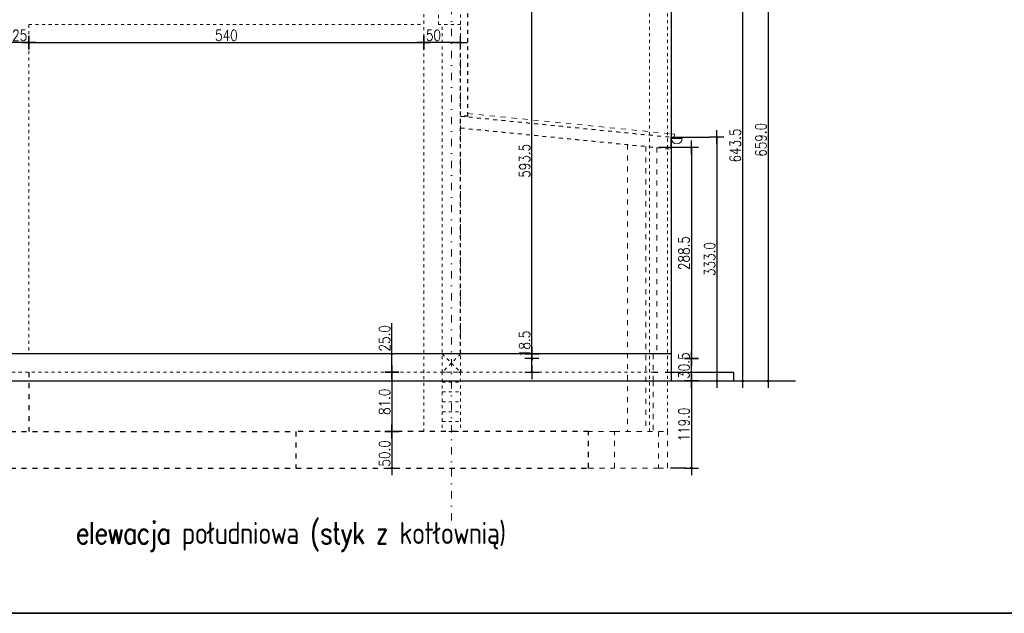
# Model space of a CAD drawing. Header units: millimetres. Extents: x 22865 to 60762, y -18816 to 15611.
# Tile 77 of 256: x 29969 to 31314, y 1486 to 2298. Entities that reach past the tile are written whole.
import ezdxf

# ---------------------------------------------------------------- set-up
doc = ezdxf.new("R2010")
doc.units = ezdxf.units.MM
for name, pattern in [('1_12', [3, 1, -1, 0, -1]), ('DASHED', [15, 7, -8]), ('DOT', [6.35, 0, -6.35])]:
    doc.linetypes.add(name, pattern=pattern)
for name, color, linetype in [('18', 1, 'Continuous'), ('bramy przemyslowe', 5, 'Continuous'), ('KONCEPCJA-NAWIERZCHNIE', 252, 'Continuous'), ('OPISY-KONCEPCJA', 6, 'Continuous'), ('plyty warstwowe PIR', 200, 'Continuous'), ('RAMLA', 2, 'Continuous'), ('RDZENIE', 3, 'Continuous'), ('SCIANY+ELEM-NIEWIDOCZNE', 250, 'DASHED'), ('widokowa', 2, 'Continuous'), ('WYMIARY', 6, 'Continuous'), ('Z3068498_AF5_PBL82', 7, 'Continuous')]:
    doc.layers.add(name, color=color, linetype=linetype)
doc.layers.add('CIENKA', color=1, linetype='Continuous', lineweight=13)
doc.layers.add('projekt', color=6, linetype='Continuous', lineweight=9)
doc.layers.add('OSIE SCIAN', color=151, linetype='Continuous', lineweight=18, plot=False)
doc.layers.add('sciany ppozarowe', color=10, linetype='Continuous', lineweight=18, plot=False)
doc.styles.add('1-100', font='simplex.shx', dxfattribs={"width": 0.8, "height": 15})
doc.styles.add('1-50', font='simplex.shx', dxfattribs={"width": 0.8, "height": 12})
doc.dimstyles.new('1-100', dxfattribs={"dimscale": 0.5, "dimtxt": 100, "dimasz": 1, "dimexe": 0.18, "dimexo": 0.0625, "dimgap": 5, "dimtad": 1, "dimdec": 1, "dimzin": 0, "dimdsep": 46, "dimtxsty": '1-100', "dimblk1": 'K', "dimblk2": 'K', "dimsah": 1, "dimcen": 0.09, "dimse1": 1, "dimse2": 1, "dimadec": 0, "dimazin": 0, "dimtfac": 1, "dimtdec": 1, "dimtofl": 0, "dimtmove": 0, "dimatfit": 3, "dimldrblk": 'K', "dimfxl": 0, "dimtolj": 1, "dimtzin": 0, "dimarcsym": 0})

# ---------------------------------------------------------------- blocks, each defined once
blk = doc.blocks.new('K')
for p, q in [((-19.1, 0), (19.1, 0)), ((0, -19.1), (0, 19.1))]:
    blk.add_line(p, q)
blk.add_circle((0, 0), 2.02)
blk = doc.blocks.new('*D1681')
at = {"layer": 'WYMIARY', "color": 0, "lineweight": -2}
blk.add_line((30956.7, 2447), (30956.7, 1804.5), dxfattribs=at)
at = {"layer": 'WYMIARY', "color": 0, "linetype": 'ByBlock', "lineweight": -2, "xscale": 0.5, "yscale": 0.5, "zscale": 0.5}
for p, rotation in [((30956.7, 2447.5), 90), ((30956.7, 1804), 270)]:
    blk.add_blockref('K', p, dxfattribs=dict(at, rotation=rotation))
at = {"layer": 'WYMIARY', "color": 0, "ltscale": 0.2, "insert": (30946.7, 2125.7), "char_height": 15, "attachment_point": 5, "rotation": 90, "style": '1-100'}
blk.add_mtext('\\A1;643.5', dxfattribs=at)
blk = doc.blocks.new('*D1687')
at = {"layer": 'WYMIARY', "color": 0, "lineweight": -2}
for p, q in [((30558.8, 2793.1), (30519, 2793.1)), ((30559.3, 2793.1), (30570.8, 2793.1))]:
    blk.add_line(p, q, dxfattribs=at)
at = {"layer": 'WYMIARY', "color": 0, "linetype": 'ByBlock', "lineweight": -2, "xscale": 0.5, "yscale": 0.5, "zscale": 0.5, "rotation": 180}
blk.add_blockref('K', (30558.8, 2793.1), dxfattribs=at)
at = {"layer": 'WYMIARY', "color": 0, "linetype": 'ByBlock', "lineweight": -2, "xscale": 0.5, "yscale": 0.5, "zscale": 0.5}
blk.add_blockref('K', (30571.3, 2793.1), dxfattribs=at)
at = {"layer": 'WYMIARY', "color": 0, "ltscale": 0.2, "insert": (30538.7, 2803.1), "char_height": 15, "attachment_point": 5, "style": '1-100'}
blk.add_mtext('\\A1;12.5', dxfattribs=at)
blk = doc.blocks.new('*D1690')
at = {"layer": 'WYMIARY', "color": 0, "lineweight": -2}
blk.add_line((30886.7, 1803.5), (30886.7, 1685.5), dxfattribs=at)
at = {"layer": 'WYMIARY', "color": 0, "linetype": 'ByBlock', "lineweight": -2, "xscale": 0.5, "yscale": 0.5, "zscale": 0.5}
for p, rotation in [((30886.7, 1804), 90), ((30886.7, 1685), 270)]:
    blk.add_blockref('K', p, dxfattribs=dict(at, rotation=rotation))
at = {"layer": 'WYMIARY', "color": 0, "ltscale": 0.2, "insert": (30876.7, 1744.5), "char_height": 15, "attachment_point": 5, "rotation": 90, "style": '1-100'}
blk.add_mtext('\\A1;119.0', dxfattribs=at)
blk = doc.blocks.new('*D1691')
at = {"layer": 'WYMIARY', "color": 0, "lineweight": -2}
blk.add_line((30886.7, 1804.5), (30886.7, 1834), dxfattribs=at)
at = {"layer": 'WYMIARY', "color": 0, "linetype": 'ByBlock', "lineweight": -2, "xscale": 0.5, "yscale": 0.5, "zscale": 0.5}
for p, rotation in [((30886.7, 1834.5), 90), ((30886.7, 1804), 270)]:
    blk.add_blockref('K', p, dxfattribs=dict(at, rotation=rotation))
at = {"layer": 'WYMIARY', "color": 0, "ltscale": 0.2, "insert": (30876.7, 1824.9), "char_height": 15, "attachment_point": 5, "rotation": 90, "style": '1-100'}
blk.add_mtext('\\A1;30.5', dxfattribs=at)
blk = doc.blocks.new('*D1692')
at = {"layer": 'WYMIARY', "color": 0, "lineweight": -2}
blk.add_line((30477.5, 1815.5), (30477.5, 1735.5), dxfattribs=at)
at = {"layer": 'WYMIARY', "color": 0, "linetype": 'ByBlock', "lineweight": -2, "xscale": 0.5, "yscale": 0.5, "zscale": 0.5}
for p, rotation in [((30477.5, 1816), 90), ((30477.5, 1735), 270)]:
    blk.add_blockref('K', p, dxfattribs=dict(at, rotation=rotation))
at = {"layer": 'WYMIARY', "color": 0, "ltscale": 0.2, "insert": (30467.5, 1775.5), "char_height": 15, "attachment_point": 5, "rotation": 90, "style": '1-100'}
blk.add_mtext('\\A1;81.0', dxfattribs=at)
blk = doc.blocks.new('*D1693')
at = {"layer": 'WYMIARY', "color": 0, "lineweight": -2}
blk.add_line((30477.5, 1734.5), (30477.5, 1685.5), dxfattribs=at)
at = {"layer": 'WYMIARY', "color": 0, "linetype": 'ByBlock', "lineweight": -2, "xscale": 0.5, "yscale": 0.5, "zscale": 0.5}
for p, rotation in [((30477.5, 1735), 90), ((30477.5, 1685), 270)]:
    blk.add_blockref('K', p, dxfattribs=dict(at, rotation=rotation))
at = {"layer": 'WYMIARY', "color": 0, "ltscale": 0.2, "insert": (30467.5, 1705), "char_height": 15, "attachment_point": 5, "rotation": 90, "style": '1-100'}
blk.add_mtext('\\A1;50.0', dxfattribs=at)
blk = doc.blocks.new('*D1708')
at = {"layer": 'WYMIARY', "color": 0, "lineweight": -2}
for p, q in [((30477.5, 1841), (30477.5, 1883)), ((30477.5, 1816.5), (30477.5, 1840.5))]:
    blk.add_line(p, q, dxfattribs=at)
at = {"layer": 'WYMIARY', "color": 0, "linetype": 'ByBlock', "lineweight": -2, "xscale": 0.5, "yscale": 0.5, "zscale": 0.5}
for p, rotation in [((30477.5, 1841), 90), ((30477.5, 1816), 270)]:
    blk.add_blockref('K', p, dxfattribs=dict(at, rotation=rotation))
at = {"layer": 'WYMIARY', "color": 0, "ltscale": 0.2, "insert": (30467.5, 1862.2), "char_height": 15, "attachment_point": 5, "rotation": 90, "style": '1-100'}
blk.add_mtext('\\A1;25.0', dxfattribs=at)
blk = doc.blocks.new('*D1717')
at = {"layer": 'WYMIARY', "color": 0, "lineweight": -2}
blk.add_line((30668.9, 1841.5), (30668.9, 2434), dxfattribs=at)
at = {"layer": 'WYMIARY', "color": 0, "linetype": 'ByBlock', "lineweight": -2, "xscale": 0.5, "yscale": 0.5, "zscale": 0.5}
for p, rotation in [((30668.9, 2434.5), 90), ((30668.9, 1841), 270)]:
    blk.add_blockref('K', p, dxfattribs=dict(at, rotation=rotation))
at = {"layer": 'WYMIARY', "color": 0, "ltscale": 0.2, "insert": (30658.9, 2104.8), "char_height": 15, "attachment_point": 5, "rotation": 90, "style": '1-100'}
blk.add_mtext('\\A1;593.5', dxfattribs=at)
blk = doc.blocks.new('*D1718')
at = {"layer": 'WYMIARY', "color": 0, "lineweight": -2}
for p, q in [((30668.9, 1834.5), (30668.9, 1874.2)), ((30668.9, 1816.5), (30668.9, 1834))]:
    blk.add_line(p, q, dxfattribs=at)
at = {"layer": 'WYMIARY', "color": 0, "linetype": 'ByBlock', "lineweight": -2, "xscale": 0.5, "yscale": 0.5, "zscale": 0.5}
for p, rotation in [((30668.9, 1834.5), 90), ((30668.9, 1816), 270)]:
    blk.add_blockref('K', p, dxfattribs=dict(at, rotation=rotation))
at = {"layer": 'WYMIARY', "color": 0, "ltscale": 0.2, "insert": (30658.9, 1854.6), "char_height": 15, "attachment_point": 5, "rotation": 90, "style": '1-100'}
blk.add_mtext('\\A1;18.5', dxfattribs=at)
blk = doc.blocks.new('*D1719')
at = {"layer": 'WYMIARY', "color": 0, "lineweight": -2}
blk.add_line((30886.7, 2122.5), (30886.7, 1835), dxfattribs=at)
at = {"layer": 'WYMIARY', "color": 0, "linetype": 'ByBlock', "lineweight": -2, "xscale": 0.5, "yscale": 0.5, "zscale": 0.5}
for p, rotation in [((30886.7, 2123), 90), ((30886.7, 1834.5), 270)]:
    blk.add_blockref('K', p, dxfattribs=dict(at, rotation=rotation))
at = {"layer": 'WYMIARY', "color": 0, "ltscale": 0.2, "insert": (30876.7, 1978.7), "char_height": 15, "attachment_point": 5, "rotation": 90, "style": '1-100'}
blk.add_mtext('\\A1;288.5', dxfattribs=at)
blk = doc.blocks.new('*D1720')
at = {"layer": 'WYMIARY', "color": 0, "lineweight": -2}
blk.add_line((30921.7, 2136.5), (30921.7, 1804.5), dxfattribs=at)
at = {"layer": 'WYMIARY', "color": 0, "linetype": 'ByBlock', "lineweight": -2, "xscale": 0.5, "yscale": 0.5, "zscale": 0.5}
for p, rotation in [((30921.7, 2137), 90), ((30921.7, 1804), 270)]:
    blk.add_blockref('K', p, dxfattribs=dict(at, rotation=rotation))
at = {"layer": 'WYMIARY', "color": 0, "ltscale": 0.2, "insert": (30911.7, 1970.5), "char_height": 15, "attachment_point": 5, "rotation": 90, "style": '1-100'}
blk.add_mtext('\\A1;333.0', dxfattribs=at)
blk = doc.blocks.new('*D1721')
at = {"layer": 'WYMIARY', "color": 0, "lineweight": -2}
blk.add_line((30991.7, 2462.5), (30991.7, 1804.5), dxfattribs=at)
at = {"layer": 'WYMIARY', "color": 0, "linetype": 'ByBlock', "lineweight": -2, "xscale": 0.5, "yscale": 0.5, "zscale": 0.5}
for p, rotation in [((30991.7, 2463), 90), ((30991.7, 1804), 270)]:
    blk.add_blockref('K', p, dxfattribs=dict(at, rotation=rotation))
at = {"layer": 'WYMIARY', "color": 0, "ltscale": 0.2, "insert": (30981.7, 2133.5), "char_height": 15, "attachment_point": 5, "rotation": 90, "style": '1-100'}
blk.add_mtext('\\A1;659.0', dxfattribs=at)
blk = doc.blocks.new('*D1807')
at = {"layer": 'WYMIARY', "color": 0, "lineweight": -2}
blk.add_line((29981.8, 2266.3), (30520.8, 2266.3), dxfattribs=at)
at = {"layer": 'WYMIARY', "color": 0, "linetype": 'ByBlock', "lineweight": -2, "xscale": 0.5, "yscale": 0.5, "zscale": 0.5, "rotation": 180}
blk.add_blockref('K', (29981.3, 2266.3), dxfattribs=at)
at = {"layer": 'WYMIARY', "color": 0, "linetype": 'ByBlock', "lineweight": -2, "xscale": 0.5, "yscale": 0.5, "zscale": 0.5}
blk.add_blockref('K', (30521.3, 2266.3), dxfattribs=at)
at = {"layer": 'WYMIARY', "color": 0, "ltscale": 0.2, "insert": (30251.3, 2276.3), "char_height": 15, "attachment_point": 5, "style": '1-100'}
blk.add_mtext('\\A1;540', dxfattribs=at)
blk = doc.blocks.new('*D1808')
at = {"layer": 'WYMIARY', "color": 0, "lineweight": -2}
blk.add_line((29980.8, 2266.3), (29956.8, 2266.3), dxfattribs=at)
at = {"layer": 'WYMIARY', "color": 0, "linetype": 'ByBlock', "lineweight": -2, "xscale": 0.5, "yscale": 0.5, "zscale": 0.5, "rotation": 180}
blk.add_blockref('K', (29956.3, 2266.3), dxfattribs=at)
at = {"layer": 'WYMIARY', "color": 0, "linetype": 'ByBlock', "lineweight": -2, "xscale": 0.5, "yscale": 0.5, "zscale": 0.5}
blk.add_blockref('K', (29981.3, 2266.3), dxfattribs=at)
at = {"layer": 'WYMIARY', "color": 0, "ltscale": 0.2, "insert": (29968.8, 2276.3), "char_height": 15, "attachment_point": 5, "style": '1-100'}
blk.add_mtext('\\A1;25', dxfattribs=at)
blk = doc.blocks.new('*D1810')
at = {"layer": 'WYMIARY', "color": 0, "lineweight": -2}
blk.add_line((30570.8, 2266.3), (30521.8, 2266.3), dxfattribs=at)
at = {"layer": 'WYMIARY', "color": 0, "linetype": 'ByBlock', "lineweight": -2, "xscale": 0.5, "yscale": 0.5, "zscale": 0.5, "rotation": 180}
blk.add_blockref('K', (30521.3, 2266.3), dxfattribs=at)
at = {"layer": 'WYMIARY', "color": 0, "linetype": 'ByBlock', "lineweight": -2, "xscale": 0.5, "yscale": 0.5, "zscale": 0.5}
blk.add_blockref('K', (30571.3, 2266.3), dxfattribs=at)
at = {"layer": 'WYMIARY', "color": 0, "ltscale": 0.2, "insert": (30534.3, 2276.3), "char_height": 15, "attachment_point": 5, "style": '1-100'}
blk.add_mtext('\\A1;50', dxfattribs=at)

msp = doc.modelspace()

# ---------------------------------------------------------------- linework, layer by layer
at = {"layer": '18'}
for p, q in [((30859.31, 2121.07), (30859.31, 2137.15)), ((30859.31, 2123.07), (30859.31, 2121.07)), ((30834.31, 1815.95), (30840.81, 1815.95)), ((30850.81, 1815.95), (30944.31, 1815.95)), ((30944.31, 1815.95), (30944.31, 1803.95))]:
    msp.add_line(p, q, dxfattribs=at)
at = {"layer": 'bramy przemyslowe', "color": 3, "ltscale": 0.2}
msp.add_lwpolyline([(32092.41, 4326.45), (27011.58, 4326.45), (27011.58, 1486.45), (32092.41, 1486.45)], close=True, dxfattribs=at)
at = {"layer": 'CIENKA', "color": 251, "linetype": 'DASHED'}
for p, q in [((30581.31, 2169.48), (30859.31, 2141.68)), ((30799.31, 2127.07), (30799.31, 1734.95)), ((30824.31, 2124.57), (30824.31, 1734.95)), ((30839.31, 2123.07), (30839.31, 1840.95)), ((30834.31, 1840.95), (30834.31, 1805.03)), ((30834.31, 1803.95), (30834.31, 1734.95)), ((30781.81, 1734.95), (30746.31, 1734.95)), ((30841.81, 1734.95), (30854.31, 1734.95)), ((30854.31, 1684.95), (30854.31, 1734.95)), ((30746.31, 1684.95), (30781.81, 1684.95)), ((30841.81, 1684.95), (30854.31, 1684.95))]:
    msp.add_line(p, q, dxfattribs=at)
at = {"layer": 'CIENKA'}
for p, q in [((30859.31, 2141.68), (30863.82, 2141.22)), ((30863.38, 2136.75), (30863.82, 2141.22)), ((30859.31, 2137.15), (30863.38, 2136.75)), ((30874.31, 2135.41), (30859.31, 2135.41))]:
    msp.add_line(p, q, dxfattribs=at)
at = {"layer": 'CIENKA', "color": 9, "linetype": 'DASHED', "ltscale": 0.6}
for p, q in [((30571.31, 1840.95), (30546.31, 1840.95)), ((30571.31, 1840.95), (30546.31, 1840.95)), ((30546.31, 1840.95), (30571.31, 1815.95)), ((30571.31, 1840.95), (30546.31, 1815.95)), ((30546.31, 1815.95), (30571.31, 1815.95))]:
    msp.add_line(p, q, dxfattribs=at)
at = {"layer": 'CIENKA', "color": 251, "linetype": 'DASHED'}
msp.add_lwpolyline([(30781.81, 1734.95), (30841.81, 1734.95), (30841.81, 1684.95), (30781.81, 1684.95)], close=True, dxfattribs=at)
at = {"layer": 'CIENKA'}
msp.add_arc((30866.81, 2135.41), 7.5, 180, 0, dxfattribs=at)
at = {"layer": 'KONCEPCJA-NAWIERZCHNIE', "color": 4}
for p, q in [((28765.44, 1803.95), (31029.18, 1803.95)), ((30571.31, 1803.95), (31019.98, 1803.95))]:
    msp.add_line(p, q, dxfattribs=at)
at = {"layer": 'OSIE SCIAN', "linetype": '1_12', "lineweight": 15, "ltscale": 10}
msp.add_line((30558.81, 1613.08), (30558.81, 2783.54), dxfattribs=at)
at = {"layer": 'plyty warstwowe PIR', "linetype": 'DASHED', "lineweight": -2, "ltscale": 0.75}
for p, q in [((30581.31, 2165.95), (30581.31, 2434.7)), ((30571.31, 1840.95), (30571.31, 2278.34)), ((30571.31, 2165.95), (30859.31, 2137.15)), ((30581.31, 2165.95), (30571.31, 2165.95)), ((30571.31, 2149.87), (30859.31, 2121.07))]:
    msp.add_line(p, q, dxfattribs=at)
at = {"layer": 'plyty warstwowe PIR', "lineweight": -2}
msp.add_line((30859.31, 1840.95), (28786.31, 1840.95), dxfattribs=at)
at = {"layer": 'projekt', "color": 1, "linetype": 'DASHED', "lineweight": 15, "ltscale": 0.6}
for p, q in [((30854.31, 1734.95), (30854.31, 2459.15)), ((30829.31, 1734.95), (30829.31, 2436.15)), ((30521.31, 2404.45), (30521.31, 1734.95)), ((30546.31, 1815.95), (30546.31, 2290.95)), ((30571.31, 1815.95), (30571.31, 2290.95)), ((30571.31, 1815.95), (30571.31, 1734.95)), ((30546.31, 1775.45), (30571.31, 1775.45))]:
    msp.add_line(p, q, dxfattribs=at)
msp.add_lwpolyline([(30541.31, 2340.95), (30571.31, 2340.95), (30571.31, 2290.95), (30541.31, 2290.95)], close=True, dxfattribs=at)
at = {"layer": 'RAMLA', "color": 2}
msp.add_lwpolyline([(27011.58, 4326.45), (32092.41, 4326.45), (32092.41, 1486.45), (27011.58, 1486.45)], close=True, dxfattribs=at)
at = {"layer": 'RDZENIE', "color": 1, "linetype": 'DASHED'}
msp.add_lwpolyline([(30346.31, 1684.95), (30746.31, 1684.95), (30746.31, 1734.95), (30346.31, 1734.95)], close=True, dxfattribs=at)
at = {"layer": 'sciany ppozarowe', "color": 4, "linetype": 'DOT', "lineweight": 15, "ltscale": 0.5}
for p, q in [((28750.31, 1803.95), (30571.31, 1803.95)), ((30571.31, 1803.95), (30852.31, 1803.95))]:
    msp.add_line(p, q, dxfattribs=at)
at = {"layer": 'SCIANY+ELEM-NIEWIDOCZNE', "color": 1, "linetype": 'DASHED', "lineweight": 15, "ltscale": 0.6}
for p, q in [((29981.31, 2290.95), (30521.31, 2290.95)), ((29981.31, 2290.95), (29981.31, 1840.95)), ((28746.31, 1840.95), (30834.31, 1840.95)), ((30571.31, 1815.95), (30571.31, 1834.45)), ((28806.31, 1815.95), (30834.31, 1815.95))]:
    msp.add_line(p, q, dxfattribs=at)
at = {"layer": 'SCIANY+ELEM-NIEWIDOCZNE'}
for p, q in [((29981.31, 1815.95), (29981.31, 1734.95)), ((28981.31, 1734.95), (30346.31, 1734.95)), ((28981.31, 1684.95), (30346.31, 1684.95))]:
    msp.add_line(p, q, dxfattribs=at)
at = {"layer": 'SCIANY+ELEM-NIEWIDOCZNE', "color": 250, "linetype": 'DASHED', "lineweight": 15, "ltscale": 0.6}
for p, q in [((30546.31, 1815.95), (30546.31, 1734.95)), ((30546.31, 1802.45), (30571.31, 1802.45)), ((30546.31, 1788.95), (30571.31, 1788.95)), ((30546.31, 1775.45), (30571.31, 1775.45)), ((30546.31, 1761.95), (30571.31, 1761.95)), ((30546.31, 1748.45), (30571.31, 1748.45)), ((30546.31, 1734.95), (30571.31, 1734.95))]:
    msp.add_line(p, q, dxfattribs=at)
at = {"layer": 'widokowa'}
msp.add_line((30859.31, 2458.65), (30859.31, 1803.95), dxfattribs=at)
at = {"layer": 'widokowa', "color": 8}
msp.add_line((30859.31, 2121.07), (30859.31, 2116.12), dxfattribs=at)
at = {"layer": 'WYMIARY'}
for p, q in [((30859.31, 2136.95), (30912.17, 2136.95)), ((30877.17, 2122.97), (30842.19, 2122.97)), ((30879.36, 1684.95), (30858.42, 1684.95))]:
    msp.add_line(p, q, dxfattribs=at)
at = {"layer": 'Z3068498_AF5_PBL82', "color": 9, "linetype": 'Continuous'}
for p in [(30571.31, 1820.3), (30571.31, 1820.3), (30569.51, 1815.95), (30569.51, 1815.95)]:
    msp.add_line(p, (30571.31, 1815.95), dxfattribs=at)

# ---------------------------------------------------------------- texts
at = {"layer": 'OPISY-KONCEPCJA', "ltscale": 20, "insert": (30045.67, 1611.19), "char_height": 26.3002, "width": 703.1913, "attachment_point": 1, "style": '1-50'}
msp.add_mtext('{\\T0.95;\\H1.140674x;elewacja południowa (styk z kotłownią)\\P\\P\\H0.8x;\\P\\H1.011572x;\\P\\H1.083x;\\C4; }', dxfattribs=at)

# ---------------------------------------------------------------- dimensions: what is measured, and where the dimension line sits
at = {"layer": 'WYMIARY'}
for base, p1, p2, angle, picture, middle in [((30571.31, 2793.1), (30558.81, 2039.3), (30571.31, 2039.3), 0, '*D1687', (30538.66, 2793.1)), ((30668.94, 2434.45), (30859.31, 1840.95), (30637.8, 2434.45), 90, '*D1717', (30668.94, 2104.76)), ((30886.73, 1834.45), (30891.86, 1803.95), (30859.31, 1834.45), 90, '*D1691', (30886.73, 1824.9)), ((30477.51, 1684.95), (30357.38, 1734.95), (30357.38, 1684.95), 90, '*D1693', (30477.51, 1704.95))]:
    dim = msp.add_linear_dim(base=base, p1=p1, p2=p2, angle=angle, dimstyle='1-100', override={"dimtxsty": '1-100', "dimldrblk": 'K'}, dxfattribs=at)
    dim.commit()
    dim.dimension.update_dxf_attribs({"geometry": picture, "text_midpoint": middle, "dimtype": 160})
for base, p1, p2, picture, middle in [((30991.73, 1803.95), (30909.81, 2462.95), (30909.81, 1803.95), '*D1721', (30981.73, 2133.45)), ((30956.73, 1803.95), (30874.81, 2447.45), (30874.81, 1803.95), '*D1681', (30946.73, 2125.7)), ((30921.73, 1803.95), (30924.14, 2136.95), (30924.14, 1803.95), '*D1720', (30911.73, 1970.45)), ((30886.73, 1834.45), (30842.19, 2122.97), (30839.31, 1834.45), '*D1719', (30876.73, 1978.71)), ((30477.51, 1840.95), (30487.07, 1815.95), (30487.07, 1840.95), '*D1708', (30467.51, 1862.24)), ((30668.94, 1834.45), (30616.31, 1815.95), (30616.31, 1834.45), '*D1718', (30658.94, 1854.6)), ((30477.51, 1734.95), (30432.62, 1815.95), (30357.38, 1734.95), '*D1692', (30467.51, 1775.45)), ((30886.73, 1684.95), (30871, 1803.95), (30746.31, 1684.95), '*D1690', (30876.73, 1744.45))]:
    dim = msp.add_linear_dim(base=base, p1=p1, p2=p2, angle=90, dimstyle='1-100', override={"dimtxsty": '1-100', "dimldrblk": 'K'}, dxfattribs=at)
    dim.commit()
    dim.dimension.update_dxf_attribs({"geometry": picture, "text_midpoint": middle})
for base, p1, p2, picture, middle in [((30521.31, 2266.35), (29981.31, 2413.89), (30521.31, 2278.74), '*D1807', (30251.31, 2276.35)), ((29956.31, 2266.35), (29981.31, 2275.9), (29956.31, 2275.9), '*D1808', (29968.81, 2276.35))]:
    dim = msp.add_linear_dim(base=base, p1=p1, p2=p2, dimstyle='1-100', override={"dimdec": 0, "dimtxsty": '1-100', "dimldrblk": 'K'}, dxfattribs=at)
    dim.commit()
    dim.dimension.update_dxf_attribs({"geometry": picture, "text_midpoint": middle})
dim = msp.add_linear_dim(base=(30521.31, 2266.35), p1=(30571.31, 2271.81), p2=(30521.31, 2271.81), dimstyle='1-100', override={"dimdec": 0, "dimtxsty": '1-100', "dimldrblk": 'K'}, dxfattribs=at)
dim.commit()
dim.dimension.update_dxf_attribs({"geometry": '*D1810', "text_midpoint": (30534.29, 2266.35), "dimtype": 160})

doc.saveas('drawing.dxf')
